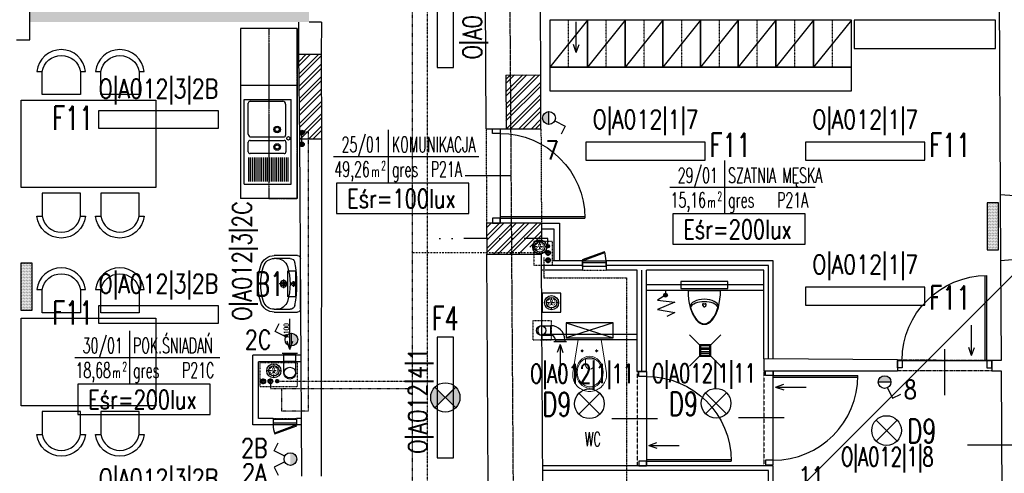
# Model space of a CAD drawing. Header units: inches. Extents: x -281236 to -70395, y 38777 to 102341.
# Tile 49 of 244: x -139685 to -138640, y 42461 to 42943. Entities that reach past the tile are written whole.
import ezdxf
from ezdxf.enums import TextEntityAlignment as Align

# ---------------------------------------------------------------- set-up
doc = ezdxf.new("R2010")
doc.units = ezdxf.units.IN
doc.header["$MEASUREMENT"] = 0
for name, pattern in [('00-inst$0$DASHDOT', [1, 0.5, -0.25, 0, -0.25]), ('CENTER', [2, 1.25, -0.25, 0.25, -0.25]), ('DASHDOT', [1, 0.5, -0.25, 0, -0.25]), ('DASHED', [0.75, 0.5, -0.25]), ('DASHED2', [0.375, 0.25, -0.125]), ('DIVIDE', [31.75, 12.7, -6.35, 0, -6.35, 0, -6.35])]:
    doc.linetypes.add(name, pattern=pattern)
doc.layers.get('0').update_dxf_attribs({"color": 101})
for name, color, linetype in [('Drz---drzwi', 5, 'Continuous'), ('E-90', 6, 'Continuous'), ('E-OPIS-POM', 6, 'Continuous'), ('E35', 6, 'Continuous'), ('Ins-kan', 54, 'Continuous'), ('Ins-went', 141, 'Continuous'), ('Ins-went-opis', 141, 'Continuous'), ('Ins-wod', 152, 'Continuous'), ('Mw-cr-rury', 160, 'DIVIDE'), ('Mw-podejścia', 86, 'Continuous'), ('Mw-wc-rury', 160, 'DASHDOT'), ('Okn---okna', 5, 'Continuous'), ('Os-osie glowne', 8, 'CENTER'), ('piony_K_nr', 240, 'Continuous'), ('Sc-beton-hatch', 86, 'Continuous'), ('Sc-cegla pelna', 32, 'Continuous'), ('Sc-cegla pelna-hatch', 8, 'Continuous'), ('Sc-gazobeton', 45, 'Continuous'), ('Sc-gk', 120, 'Continuous'), ('Sc-gk-hatch', 8, 'Continuous'), ('Sc-nad', 5, 'DASHED2'), ('Sc-nadproza kon', 5, 'DASHED2'), ('stelaż_wc', 64, 'Continuous'), ('W-otwor-strop', 126, 'Continuous'), ('Wyp-grzejniki', 56, 'Continuous'), ('Wyp-kuchnia', 71, 'Continuous'), ('Wyp-meble', 155, 'Continuous'), ('Wyp-sanitar', 131, 'Continuous')]:
    doc.layers.add(name, color=color, linetype=linetype)
doc.styles.add('dwg_opis podstawowy', font='romans.shx', dxfattribs={"width": 0.9})
doc.styles.add('KA wymiar', font='romans.shx', dxfattribs={"width": 0.6})
doc.styles.add('ROMANS', font='romans', dxfattribs={"width": 0.85})
doc.styles.add('TYTUL2', font='ARIAL.TTF')
doc.linetypes.add('BATTING', pattern='A,0.0001,-0.1,[134,ltypeshp.shx,S=0.1,R=0,X=-0.1,Y=0],-0.2,[134,ltypeshp.shx,S=0.1,R=180,X=0.1,Y=0],-0.1', length=0.4001)
pattern_1 = [(45, (0.613, 0), (-6.6291261, 6.6291261), []), (45, (5.032, 0), (-6.6291261, 6.6291261), [])]

# ---------------------------------------------------------------- blocks, each defined once
blk = doc.blocks.new('_kdfjgkfh')
at = {"linetype": 'Continuous'}
for p, q in [((40, 0), (0, 0)), ((0, 0), (0, -50)), ((0, -50), (40, 0)), ((40, -50), (40, 0)), ((0, -50), (40, -50))]:
    blk.add_line(p, q, dxfattribs=at)
at = {"linetype": 'DASHED', "ltscale": 0.2}
blk.add_line((20, 0), (20, -50), dxfattribs=at)
blk = doc.blocks.new('W029')
for points in [[(-53.8, 76.9), (-59, 76.9, -0.895014), (-7.4, 76.9), (-13, 76.9, 0.825539), (-53.7, 76.9), (-53.7, 52.3), (-13, 52.3), (-13, 76.9)], [(8.4, 76.9), (3.1, 76.9, -0.895014), (54.7, 76.9), (49.2, 76.9, 0.825539), (8.4, 76.9), (8.4, 52.3), (49.2, 52.3), (49.2, 76.9)], [(-53.8, -76.9), (-59, -76.9, 0.895014), (-7.4, -76.9), (-13, -76.9, -0.825539), (-53.7, -76.9), (-53.7, -52.3), (-13, -52.3), (-13, -76.9)], [(8.4, -76.9), (3.1, -76.9, 0.895014), (54.7, -76.9), (49.2, -76.9, -0.825539), (8.4, -76.9), (8.4, -52.3), (49.2, -52.3), (49.2, -76.9)]]:
    blk.add_lwpolyline(points, format="xyb")
at = {"linetype": 'Continuous'}
blk.add_lwpolyline([(-71.5, 46.4), (71.5, 46.4), (71.5, -46.4), (-71.5, -46.4), (-71.5, 46.4)], dxfattribs=at)
blk = doc.blocks.new('pow')
for p, q in [((0, 0.523), (0, -0.523)), ((-1.075, 0), (1.78, 0))]:
    blk.add_line(p, q)
at = {"style": 'KA wymiar', "width": 0.6}
for s, height, p in [('2', 0.18, (-0.139, -0.27)), ('m', 0.21, (-0.333, -0.401))]:
    blk.add_text(s, height=height, dxfattribs=at).set_placement(p)
for tag, p in [('01', (-0.131, 0.084)), ('000.00', (-0.364, -0.401))]:
    blk.add_attdef(tag, text='', height=0.3, dxfattribs=at).set_placement(p, align=Align.RIGHT)
for tag, p in [('POMIESZCZENIE', (0.071, 0.084)), ('POSADZKA', (0.071, -0.401))]:
    blk.add_attdef(tag, p, '', height=0.3, dxfattribs=at)
blk = doc.blocks.new('umywalka_60x45')
at = {"ltscale": 25}
for p, q in [((-27, 0), (27, 0)), ((-30, -27.7), (-30, -3)), ((3, -7.5), (-3, -7.5)), ((0, -4.5), (0, -10.5)), ((30, -3), (30, -27.7)), ((-27, -27.7), (-27, -11)), ((4.5, -18), (-4.5, -18)), ((0, -13.5), (0, -22.5)), ((27, -11), (27, -27.7))]:
    blk.add_line(p, q, dxfattribs=at)
for centre, radius in [((0, -7.5), 2), ((0, -18), 3.5), ((0, -18), 2)]:
    blk.add_circle(centre, radius, dxfattribs=at)
for centre, radius, start, end in [((27, -3), 3, 0, 90), ((-27, -3), 3, 90, 180), ((-22, -11), 5, 100.5263, 180), ((0, -129.4), 125.4, 79.4737, 100.5263), ((22, -11), 5, 0, 79.4737), ((-15, -25.3), 12, 107.3129, 180), ((0, -73.4), 62.4, 72.6871, 107.3129), ((15, -25.3), 12, 0, 72.6871), ((-15, -27.7), 15, 180, 252.6871), ((-15, -27.7), 12, 180, 252.6871), ((15, -27.7), 12, 287.3129, 0), ((15, -27.7), 15, 287.3129, 0), ((0, 20.4), 62.4, 252.6871, 287.3129), ((0, 20.4), 65.4, 252.6871, 287.3129)]:
    blk.add_arc(centre, radius, start, end, dxfattribs=at)
blk = doc.blocks.new('_0630_DRZWI_90')
at = {"ltscale": 7}
for p, q in [((5, 8), (5, 98)), ((6.8, 8), (6.8, 98))]:
    blk.add_line(p, q, dxfattribs=at)
at = {"ltscale": 25}
for p, q in [((50, 19.7), (50, -28.9)), ((5, 8), (0, 8)), ((0, 8), (5, 8)), ((0, 0), (0, 8)), ((5, 0), (0, 0)), ((5, 0), (0, 0)), ((95, 8), (5, 8)), ((5, 8), (5, 0)), ((95, 8), (95, 0)), ((100, 8), (95, 8)), ((95, 0), (100, 0)), ((95, 0), (100, 0)), ((100, 0), (100, 8))]:
    blk.add_line(p, q, dxfattribs=at)
at = {"ltscale": 7}
blk.add_arc((5, 8), 90, 0, 90, dxfattribs=at)
blk = doc.blocks.new('_0630_pisuar')
at = {"linetype": 'Continuous'}
for p, q in [((-17.2, 0), (17.2, 0)), ((-1.7, -15.9), (-0.9, -17)), ((-0.9, -14.1), (0.9, -14.1)), ((1.7, -15.9), (0.9, -17))]:
    blk.add_line(p, q, dxfattribs=at)
for centre, start, end in [((-0.9, -15.2), 90, 216.8823), ((0, -16.4), 216.8823, 323.1177), ((0.9, -15.2), 323.1177, 90)]:
    blk.add_arc(centre, 1.09, start, end, dxfattribs=at)
for centre, major_axis, ratio, start_param, end_param in [((0, 0), (0, -36), 0.478823, 4.712389, 7.853982), ((0, -16.8), (-14.9, 0), 0.492275, 3.141593, 6.283185), ((0, -19.3), (-14.9, 0), 0.492275, 3.348063, 6.076813)]:
    blk.add_ellipse(centre, major_axis=major_axis, ratio=ratio, start_param=start_param, end_param=end_param, dxfattribs=at)
blk.add_spline([(-14.9, -16.8), (-6, -32.9), (0, -35.3), (5.9, -32.9), (14.9, -16.8)], degree=3, dxfattribs=at)
blk = doc.blocks.new('_gslkflhklgj')
at = {"linetype": '00-inst$0$DASHDOT', "ltscale": 5}
for p, q in [((7.5, 0), (-7.5, 0)), ((0, -7.5), (0, 7.5))]:
    blk.add_line(p, q, dxfattribs=at)
for radius in [7.5, 5.5]:
    blk.add_circle((0, 0), radius)
blk = doc.blocks.new('0630_STRZAŁKA')
at = {"ltscale": 0.5}
for points in [[(0, 0), (-3, -8.6)], [(0, 0), (0, -32.4)], [(0, 0), (3, -8.6)]]:
    blk.add_lwpolyline(points, dxfattribs=at)
blk = doc.blocks.new('_KOLO_WC_PODWIESZONE')
at = {"lineweight": 0}
for p, q in [((-12.2, 0), (-17.2, -30.7)), ((-12.2, 0), (12.2, 0)), ((12.2, 0), (17.2, -30.7)), ((-8, -12), (-9.4, -12)), ((-8, -12), (-8, -10.5)), ((-8, -12), (-6.5, -12)), ((-8, -12), (-8, -13.4)), ((-3.5, -20.2), (4, -20.2)), ((7.5, -12), (6.1, -12)), ((7.5, -12), (7.5, -10.5)), ((7.5, -12), (9, -12)), ((7.5, -12), (7.5, -13.4)), ((-17.2, -30.7), (-17.8, -35.1)), ((-4.4, -21.5), (-4.4, -26.8)), ((4.9, -21.5), (4.9, -26.8)), ((17.2, -30.7), (17.8, -35.1)), ((-17.8, -35.1), (-17.8, -39.7)), ((-17.8, -39.7), (-17.5, -41.1)), ((-17.5, -41.1), (-17.1, -42.5)), ((17.5, -41.1), (17.1, -42.5)), ((17.8, -39.7), (17.5, -41.1)), ((17.8, -35.1), (17.8, -39.7)), ((-17.1, -42.5), (-16.6, -43.9)), ((-16.6, -43.9), (-16, -45.3)), ((-16, -45.3), (-15.2, -46.6)), ((-15.2, -46.6), (-14.4, -47.8)), ((-14.4, -47.8), (-13.4, -49)), ((-13.4, -49), (-11.8, -50.6)), ((-11.8, -50.6), (-10, -51.9)), ((-10, -51.9), (-8.7, -52.7)), ((10, -51.9), (8.7, -52.7)), ((11.8, -50.6), (10, -51.9)), ((13.4, -49), (11.8, -50.6)), ((14.4, -47.8), (13.4, -49)), ((15.2, -46.6), (14.4, -47.8)), ((16, -45.3), (15.2, -46.6)), ((16.6, -43.9), (16, -45.3)), ((17.1, -42.5), (16.6, -43.9)), ((-8.7, -52.7), (-6.5, -53.8)), ((-6.5, -53.8), (-5.1, -54.2)), ((-5.1, -54.2), (-3, -54.7)), ((-3, -54.7), (-1.5, -54.9)), ((-1.5, -54.9), (0, -55)), ((1.5, -54.9), (0, -55)), ((3, -54.7), (1.5, -54.9)), ((5.1, -54.2), (3, -54.7)), ((6.5, -53.8), (5.1, -54.2)), ((8.7, -52.7), (6.5, -53.8))]:
    blk.add_line(p, q, dxfattribs=at)
for centre, radius, start, end in [((-3.2, -21.4), 1.2, 102.2339, 185.8899), ((3.7, -21.4), 1.2, 354.1101, 77.7661), ((0.3, -26.5), 4.7, 182.8022, 357.1978)]:
    blk.add_arc(centre, radius, start, end, dxfattribs=at)
for major_axis, ratio in [((0, -17), 0.838235), ((0, -15.5), 0.845174)]:
    blk.add_ellipse((0.1, -34.5), major_axis=major_axis, ratio=ratio, dxfattribs=at)
for centre in [(-8, -12), (7.5, -12)]:
    blk.add_ellipse(centre, major_axis=(0.599, 0.599), ratio=1, start_param=5.497787, end_param=11.780972, dxfattribs=at)
blk = doc.blocks.new('_ODWODNIENIE_KRATKA')
for p, q in [((-12, 0), (-22.6, 10.6)), ((0, 0), (10.6, 10.6)), ((-11, -3), (-1, -3)), ((-1, -5), (-11, -5)), ((-11, -7), (-1, -7)), ((-1, -9), (-11, -9)), ((-22.6, -22.6), (-12, -12)), ((10.6, -22.6), (0, -12))]:
    blk.add_line(p, q)
for points in [[(0, -12), (0, 0), (-12, 0), (-12, -12)], [(-1, -11), (-1, -1), (-11, -1), (-11, -11)]]:
    blk.add_lwpolyline(points, close=True)
blk = doc.blocks.new('pion_mały')
at = {"layer": 'Ins-wod'}
for p, q in [((0, 2.1), (0, -2.1)), ((2.1, 0), (-2.1, 0))]:
    blk.add_line(p, q, dxfattribs=at)
for radius in [1.79, 1.4]:
    blk.add_circle((0, 0), radius, dxfattribs=at)
blk = doc.blocks.new('rewizja')
at = {"layer": 'Wyp-meble'}
for p, q in [((-25, 6), (-25, 0)), ((-25, 6), (0, 6)), ((-25, 4), (-25, 2)), ((0, 2), (-25, 2)), ((0, 6), (0, 0)), ((0, 0), (-25, 0))]:
    blk.add_line(p, q, dxfattribs=at)
blk.add_lwpolyline([(-23.2, -9.5), (0.3, -0.9), (0, 0), (-23.5, -8.6)], close=True, dxfattribs=at)
blk.add_arc((0, 0), 25, 180, 202.2924, dxfattribs=at)
blk = doc.blocks.new('pion_woda')
at = {"layer": 'Ins-wod'}
for p, q in [((3, 0), (-3, 0)), ((0, 3), (0, -3))]:
    blk.add_line(p, q, dxfattribs=at)
for radius in [2.55, 2]:
    blk.add_circle((0, 0), radius, dxfattribs=at)
blk = doc.blocks.new('WW_piony')
for name, p in [('pion_mały', (0, 0)), ('pion_woda', (7.2, 0.1)), ('pion_woda', (14.9, 0.1))]:
    blk.add_blockref(name, p)
blk = doc.blocks.new('G_50')
at = {"layer": 'Wyp-grzejniki'}
h = blk.add_hatch(dxfattribs=at)
h.set_pattern_fill('DOTS', color=256, scale=0.5, angle=180, style=0)
h.set_pattern_definition([(180, (77492.90915, -37873.9399), (-0.396875, -0.79375), [0, -0.79375])])
h.paths.add_polyline_path([(0, 0), (-12, 0), (-12, -50), (0, -50)])
blk.add_lwpolyline([(-12, -50), (0, -50), (0, 0), (-12, 0)], close=True, dxfattribs=at)

msp = doc.modelspace()

# ---------------------------------------------------------------- hatches: boundary and pattern name
at = {"layer": 'E35'}
for points in [[(-139123.38, 42845.05, 0.4142136), (-139130.13, 42838.3, 0.4142136), (-139123.38, 42831.55)], [(-139396.78, 42596.43, 0.4142136), (-139390.03, 42603.18, 0.4142136), (-139396.78, 42609.93)], [(-138760.49, 42558.07, 1), (-138773.99, 42558.07)], [(-139397.81, 42483.18, -0.4142136), (-139391.06, 42476.43, -0.4142136), (-139397.81, 42469.68)]]:
    msp.add_hatch(color=256, dxfattribs=at).paths.add_polyline_path(points)
h = msp.add_hatch(color=256, dxfattribs=at)
edge = h.paths.add_edge_path()
edge.add_line((-139233.39, 42541.85), (-139222.39, 42552.85))
edge.add_ellipse((-139233.39, 42541.85), major_axis=(11, 11), ratio=1, start_angle=-90, end_angle=0, ccw=False)
edge.add_line((-139222.39, 42530.85), (-139233.39, 42541.85))
edge = h.paths.add_edge_path()
edge.add_line((-139244.39, 42552.85), (-139233.39, 42541.85))
edge.add_line((-139233.39, 42541.85), (-139244.39, 42530.85))
edge.add_ellipse((-139233.39, 42541.85), major_axis=(11, -11), ratio=1, start_angle=180, end_angle=270, ccw=False)
at = {"layer": 'Ins-kan'}
msp.add_hatch(color=256, dxfattribs=at).paths.add_polyline_path([(-138997.8, 42650.38, -1), (-139001.8, 42650.38, -1)])
at = {"layer": 'Mw-podejścia', "linetype": 'Continuous'}
h = msp.add_hatch(color=256, dxfattribs=at)
edge = h.paths.add_edge_path()
edge.add_arc((-139385.54, 42823.06), 2.36, 180, 540)
h = msp.add_hatch(color=256, dxfattribs=at)
edge = h.paths.add_edge_path()
edge.add_arc((-139385.54, 42810.4), 2.36, 180, 540)
at = {"layer": 'Sc-beton-hatch'}
h = msp.add_hatch(dxfattribs=at)
h.set_pattern_fill('ANSI33', color=256, scale=25, style=0)
h.set_pattern_definition([(45, (0.613, 0), (-4.41941738, 4.41941738), []), (45, (5.0325, 0), (-4.41941738, 4.41941738), [3.125, -1.5625])])
h.paths.add_polyline_path([(-139377.96, 43671.16), (-139393.96, 43671.16), (-139393.96, 43631.16), (-139377.96, 43631.16)])
h.paths.add_polyline_path([(-139377.96, 43476.16), (-139393.96, 43476.16), (-139393.96, 42956.12), (-139673.98, 42956.12), (-139673.98, 42940.12), (-139377.96, 42940.12)])
at = {"layer": 'Sc-cegla pelna-hatch'}
h = msp.add_hatch(dxfattribs=at)
h.set_pattern_fill('ANSI32', color=256, scale=25, style=0)
h.set_pattern_definition(pattern_1)
h.paths.add_polyline_path([(-139365.02, 42906.19), (-139389.12, 42906.19), (-139387.98, 42816.19), (-139364.68, 42816.19), (-139364.68, 42816.19)])
h.paths.add_polyline_path([(-139129.82, 42445.61), (-139167.82, 42445.41), (-139167.84, 42450.41), (-139188, 42450.3), (-139187.47, 42350.3), (-139129.31, 42350.61)])
h.paths.add_polyline_path([(-139168.98, 42826.91), (-139131.91, 42826.91), (-139132.2, 42884.11), (-139169.28, 42883.91)])
h = msp.add_hatch(dxfattribs=at)
h.set_pattern_fill('ANSI32', color=256, scale=25, style=0)
h.set_pattern_definition(pattern_1)
h.paths.add_polyline_path([(-139162.68, 42726.87), (-139189.56, 42726.87), (-139189.35, 42693.91), (-139162.46, 42693.91)])
edge = h.paths.add_edge_path()
edge.add_line((-139139.51, 42707.16), (-139131.29, 42707.16))
edge.add_line((-139131.29, 42707.16), (-139131.4, 42726.87))
edge.add_line((-139131.4, 42726.87), (-139162.68, 42726.87))
edge.add_line((-139162.68, 42726.87), (-139162.46, 42693.91))
edge.add_line((-139162.46, 42693.91), (-139151.35, 42693.91))
edge.add_arc((-139143.85, 42693.8), 7.5, 54.66438, 179.14033, ccw=False)
edge.add_line((-139139.51, 42699.91), (-139139.51, 42707.16))

# ---------------------------------------------------------------- linework, layer by layer
at = {"color": 1, "linetype": 'Continuous', "lineweight": -2}
for p, q in [((-139121.64, 42617.94), (-139121.64, 42607.94)), ((-139404.64, 42580.07), (-139392.14, 42580.07))]:
    msp.add_line(p, q, dxfattribs=at)
at = {"color": 4, "linetype": 'Continuous'}
msp.add_line((-139116.64, 42602.94), (-139116.64, 42600.94), dxfattribs=at)
at = {"layer": 'E35'}
for p, q in [((-139418.2, 41884.57), (-138420.28, 42882.49)), ((-139123.38, 42831.55), (-139123.38, 42845.05)), ((-139117.35, 42835.28), (-139106.31, 42829.76)), ((-139106.31, 42829.76), (-139110.58, 42821.22)), ((-139413.85, 42611.73), (-139409.58, 42620.26)), ((-139402.82, 42606.2), (-139413.85, 42611.73)), ((-139396.78, 42596.43), (-139396.78, 42609.93)), ((-138760.49, 42558.07), (-138773.99, 42558.07)), ((-139222.39, 42530.85), (-139244.39, 42552.85)), ((-139244.39, 42530.85), (-139222.39, 42552.85)), ((-138957.26, 42524.44), (-138934.99, 42546.71)), ((-138957.26, 42546.71), (-138934.99, 42524.44)), ((-138764.21, 42552.03), (-138758.69, 42541)), ((-139091.7, 42524), (-139069.43, 42546.27)), ((-139091.7, 42546.27), (-139069.43, 42524)), ((-138758.69, 42541), (-138750.15, 42545.27)), ((-138776.31, 42495.55), (-138754.03, 42517.82)), ((-138776.31, 42517.82), (-138754.03, 42495.55)), ((-139414.88, 42484.98), (-139410.61, 42493.51)), ((-139403.85, 42479.45), (-139414.88, 42484.98)), ((-138533.55, 42491.27), (-138679.23, 42491.27)), ((-139403.85, 42473.41), (-139414.88, 42467.88)), ((-139414.88, 42467.88), (-139410.61, 42459.34))]:
    msp.add_line(p, q, dxfattribs=at)
at = {"layer": 'E35', "linetype": 'Continuous', "ltscale": 0.3}
msp.add_line((-139243.76, 42531.48), (-139223.02, 42552.22), dxfattribs=at)
at = {"layer": 'E35'}
for points in [[(-139241.89, 43019.78), (-139241.89, 42891.78), (-139224.89, 42891.78), (-139224.89, 43019.78)], [(-139601.1, 42846.29), (-139474.5, 42846.29), (-139474.5, 42827.29), (-139601.1, 42827.29)], [(-139084.24, 42793.72), (-138957.64, 42793.72), (-138957.64, 42812.72), (-139084.24, 42812.72)], [(-138851.06, 42793.72), (-138724.46, 42793.72), (-138724.46, 42812.72), (-138851.06, 42812.72)], [(-139400.57, 42676.16), (-139392.29, 42676.16), (-139392.29, 42648.46), (-139400.57, 42648.46)], [(-138851.06, 42639.82), (-138724.46, 42639.82), (-138724.46, 42658.82), (-138851.06, 42658.82)], [(-139601.1, 42639.43), (-139474.5, 42639.43), (-139474.5, 42620.43), (-139601.1, 42620.43)], [(-139241.89, 42605.86), (-139241.89, 42477.86), (-139224.89, 42477.86), (-139224.89, 42605.86)]]:
    msp.add_lwpolyline(points, close=True, dxfattribs=at)
at = {"layer": 'E35', "linetype": 'Continuous', "ltscale": 0.3, "elevation": 540.74}
msp.add_lwpolyline([(-139348.71, 42737.01), (-139208.37, 42737.01), (-139208.37, 42769.29), (-139348.71, 42769.29)], close=True, dxfattribs=at)
at = {"layer": 'E35', "linetype": 'Continuous', "ltscale": 0.3}
for points in [[(-138991.98, 42704.35), (-138851.64, 42704.35), (-138851.64, 42736.63), (-138991.98, 42736.63)], [(-139623.44, 42523.7), (-139483.11, 42523.7), (-139483.11, 42555.98), (-139623.44, 42555.98)]]:
    msp.add_lwpolyline(points, close=True, dxfattribs=at)
at = {"layer": 'E35'}
for centre, radius in [((-139123.38, 42838.3), 6.75), ((-139396.78, 42603.18), 6.75), ((-139233.39, 42541.85), 15.55), ((-138767.24, 42558.07), 6.75), ((-139080.56, 42535.14), 15.75), ((-138946.12, 42535.58), 15.75), ((-138765.17, 42506.68), 15.75), ((-139397.81, 42476.43), 6.75)]:
    msp.add_circle(centre, radius, dxfattribs=at)
at = {"layer": 'Ins-kan'}
msp.add_lwpolyline([(-138999.8, 42655.38), (-138999.8, 42650.38), (-139008.28, 42645.08), (-138989.8, 42642.81), (-139008.28, 42635.21), (-138989.8, 42631.89), (-138998.31, 42627.61)], dxfattribs=at)
msp.add_circle((-138999.8, 42650.38), 2, dxfattribs=at)
at = {"layer": 'Ins-went'}
for p, q in [((-139131.64, 42617.94), (-139121.64, 42617.94)), ((-139121.64, 42617.94), (-139121.64, 42607.94)), ((-139131.64, 42607.94), (-139121.64, 42607.94)), ((-139104.89, 42600.94), (-139118.39, 42600.94)), ((-139116.64, 42602.94), (-139106.64, 42602.94)), ((-139106.64, 42602.94), (-139106.64, 42600.94)), ((-139406.39, 42588.87), (-139390.39, 42588.87)), ((-139404.64, 42580.07), (-139404.64, 42588.87)), ((-139392.14, 42580.07), (-139392.14, 42588.87)), ((-139392.14, 42586.87), (-139404.64, 42586.87)), ((-139404.64, 42567.57), (-139404.64, 42580.07)), ((-139392.14, 42580.07), (-139404.64, 42580.07)), ((-139392.14, 42567.57), (-139392.14, 42580.07))]:
    msp.add_line(p, q, dxfattribs=at)
for centre, radius in [((-139131.64, 42612.94), 5), ((-139398.39, 42567.57), 6.25)]:
    msp.add_circle(centre, radius, dxfattribs=at)
for radius in [15, 5]:
    msp.add_arc((-139121.64, 42602.94), radius, 0, 90, dxfattribs=at)
for centre, major_axis in [((-139131.64, 42612.94), (0, -5)), ((-139398.39, 42567.57), (6.25, 0))]:
    msp.add_ellipse(centre, major_axis=major_axis, ratio=0.75, start_param=3.1415927, end_param=6.2831853, dxfattribs=at)
at = {"layer": 'Mw-cr-rury', "ltscale": 0.03}
for p, q in [((-139252.46, 42091.96, 540.74), (-139252.46, 43105.95, 540.74)), ((-139409.68, 42559.06), (-139252.46, 42559.06, 592.42))]:
    msp.add_line(p, q, dxfattribs=at)
at = {"layer": 'Mw-cr-rury', "ltscale": 2}
for p, q in [((-139124.5, 42710.47), (-139252.46, 42710.47, 540.74)), ((-139124.49, 42703.75), (-139124.5, 42710.47))]:
    msp.add_line(p, q, dxfattribs=at)
at = {"layer": 'Mw-cr-rury', "color": 60, "ltscale": 0.7}
msp.add_line((-139131.1, 42608.32), (-139131.1, 42602.46), dxfattribs=at)
at = {"layer": 'Mw-podejścia'}
msp.add_line((-139385.54, 42810.4), (-139385.54, 42823.06), dxfattribs=at)
at = {"layer": 'Mw-podejścia', "linetype": 'Continuous'}
for centre in [(-139385.54, 42823.06), (-139385.54, 42810.4)]:
    msp.add_circle(centre, 2.36, dxfattribs=at)
at = {"layer": 'Mw-wc-rury'}
for p, q in [((-139268.39, 42129.21, 540.74), (-139268.39, 43202.26, 540.74)), ((-139384.84, 42823.57), (-139378.89, 42823.57)), ((-139378.89, 42823.57), (-139378.89, 42527.27)), ((-139418.97, 42556.93), (-139418.97, 42551.39)), ((-139418.97, 42551.39, -199.49), (-139268.39, 42551.39, 447.12)), ((-139406.78, 42527.27), (-139406.78, 42551.39)), ((-139378.89, 42527.27), (-139406.78, 42527.27))]:
    msp.add_line(p, q, dxfattribs=at)
at = {"layer": 'Mw-wc-rury', "ltscale": 3}
msp.add_line((-139126.62, 42695.17), (-139268.39, 42695.17, 540.74), dxfattribs=at)
at = {"layer": 'Mw-wc-rury', "ltscale": 0.8}
for p, q in [((-139129.01, 42690.31), (-139129.01, 42668.76)), ((-139129.01, 42668.76), (-139041.06, 42668.76)), ((-139041.06, 42668.76), (-139041.06, 42314.13))]:
    msp.add_line(p, q, dxfattribs=at)
at = {"layer": 'Okn---okna'}
msp.add_line((-138644.66, 42756.88), (-138644.23, 42686.88), dxfattribs=at)
at = {"layer": 'Os-osie glowne'}
msp.add_line((-139147.35, 40431.76), (-139175.75, 44583.07), dxfattribs=at)
at = {"layer": 'Sc-cegla pelna'}
for p, q in [((-139190.2, 42826.8), (-139193, 43377.16)), ((-138646.23, 43096.89), (-138644.66, 42756.88)), ((-139674.48, 42921.12), (-139674.48, 42956.12)), ((-139132.2, 42884.11), (-139132.56, 42956.12)), ((-139389.28, 42940.12), (-139389.12, 42906.19)), ((-139364.95, 42940.12), (-139377.96, 42940.12)), ((-139364.95, 42940.12), (-139365.02, 42906.19)), ((-139688.59, 42921.12), (-139674.48, 42921.12)), ((-139389.12, 42906.19), (-139365.02, 42906.19)), ((-139169.28, 42883.91), (-139132.28, 42884.11)), ((-139169.28, 42883.91), (-139168.98, 42826.91)), ((-139190.2, 42826.8), (-139168.98, 42826.91)), ((-139387.98, 42816.19), (-139364.68, 42816.19)), ((-139387.98, 42816.19), (-139385.89, 42458.19)), ((-139364.68, 42816.19), (-139365.15, 42458.19)), ((-139189.35, 42693.91), (-139131.24, 42693.91)), ((-139188, 42450.3), (-139189.35, 42693.91)), ((-139130.81, 42621.11), (-139131.23, 42693.91)), ((-138618.77, 42689.01), (-138644.23, 42686.88)), ((-138644.23, 42686.88), (-138643.66, 42581.1)), ((-139130.52, 42570.16), (-139130.81, 42621.11)), ((-138895.51, 42582.68), (-138895.51, 42570.16)), ((-138753.6, 42581.79), (-138753.6, 42570.16)), ((-138653.6, 42581.17), (-138653.6, 42570.16)), ((-139129.82, 42445.61), (-139130.52, 42570.16)), ((-138895.51, 42570.16), (-138753.6, 42570.16)), ((-138653.6, 42570.16), (-138643.6, 42570.16)), ((-138643.6, 42570.16), (-138642.37, 42342.17))]:
    msp.add_line(p, q, dxfattribs=at)
for points in [[(-138582.59, 42753.21), (-138619.14, 42753.01), (-138619.16, 42755.01), (-138644.66, 42756.88)], [(-138753.6, 42581.79), (-138895.51, 42582.68)], [(-138643.66, 42581.1), (-138653.6, 42581.17)]]:
    msp.add_lwpolyline(points, dxfattribs=at)
at = {"layer": 'Sc-gazobeton'}
for p, q in [((-139131.91, 42826.91), (-139132.2, 42884.11)), ((-139168.98, 42826.91), (-139131.91, 42826.91)), ((-139131.4, 42726.87), (-139189.56, 42726.87)), ((-139189.56, 42726.87), (-139189.35, 42693.91)), ((-139131.4, 42726.87), (-139131.29, 42707.16)), ((-139131.29, 42707.16), (-139139.51, 42707.16)), ((-139139.51, 42707.16), (-139139.51, 42693.91))]:
    msp.add_line(p, q, dxfattribs=at)
for points in [[(-139389.12, 42906.19), (-139387.98, 42816.19)], [(-139365.02, 42906.19), (-139364.68, 42816.19)]]:
    msp.add_lwpolyline(points, dxfattribs=at)
at = {"layer": 'Sc-gk'}
for p, q in [((-139131.4, 42726.87), (-139112.4, 42726.87)), ((-139112.4, 42726.87), (-139112.4, 42686.88)), ((-139131.36, 42720.87), (-139118.4, 42720.87)), ((-139118.4, 42720.87), (-139118.4, 42686.88)), ((-139087.78, 42686.88), (-139119.51, 42686.88)), ((-139087.78, 42686.88), (-139087.78, 42676.88)), ((-138885.51, 42686.88), (-139062.78, 42686.88)), ((-139062.78, 42686.88), (-139062.78, 42676.88)), ((-138885.51, 42582.62), (-138885.51, 42686.88)), ((-139087.78, 42676.88), (-139131.13, 42676.88)), ((-139029.95, 42676.88), (-139062.78, 42676.88)), ((-139029.95, 42603.11), (-139029.95, 42676.88)), ((-138895.51, 42676.88), (-139019.95, 42676.88)), ((-139019.95, 42569.17), (-139019.95, 42676.88)), ((-138895.51, 42582.68), (-138895.51, 42676.88)), ((-138895.51, 42661.38), (-139019.95, 42661.38)), ((-138895.51, 42655.38), (-139019.95, 42655.38)), ((-139130.7, 42609.11), (-139029.95, 42609.11)), ((-139130.7, 42603.11), (-139029.95, 42603.11)), ((-139029.95, 42569.17), (-139029.95, 42603.11)), ((-139386.64, 42586.57), (-139437.75, 42586.57)), ((-139437.75, 42512.57), (-139437.75, 42586.57)), ((-139386.6, 42579.57), (-139431.75, 42579.57)), ((-139431.75, 42519.57), (-139431.75, 42579.57)), ((-139019.95, 42569.17), (-139029.95, 42569.17)), ((-139416.25, 42519.57), (-139431.75, 42519.57)), ((-139416.25, 42519.57), (-139428.25, 42519.57)), ((-139416.25, 42519.57), (-139416.25, 42512.57)), ((-139386.25, 42519.57), (-139391.25, 42519.57)), ((-139386.25, 42519.57), (-139391.25, 42519.57)), ((-139391.25, 42519.57), (-139391.25, 42512.57)), ((-139416.25, 42512.57), (-139437.75, 42512.57)), ((-139416.25, 42512.57), (-139434.25, 42512.57)), ((-139386.21, 42512.57), (-139391.25, 42512.57)), ((-139386.21, 42512.57), (-139391.25, 42512.57)), ((-138885.51, 42469.17), (-139129.95, 42469.17)), ((-138885.51, 42415.17), (-138885.51, 42469.17))]:
    msp.add_line(p, q, dxfattribs=at)
at = {"layer": 'Sc-gk', "linetype": 'DASHED2', "ltscale": 0.3}
for p, q in [((-139087.78, 42686.88), (-139062.78, 42686.88)), ((-139087.78, 42676.88), (-139062.78, 42676.88)), ((-139416.25, 42519.57), (-139391.25, 42519.57))]:
    msp.add_line(p, q, dxfattribs=at)
at = {"layer": 'Sc-gk-hatch', "linetype": 'BATTING', "ltscale": 0.22}
msp.add_line((-139087.78, 42681.88), (-139131.19, 42681.88), dxfattribs=at)
at = {"layer": 'Sc-gk-hatch', "linetype": 'BATTING', "ltscale": 0.23}
for p, q in [((-138890.51, 42681.88), (-139062.78, 42681.88)), ((-139024.95, 42569.17), (-139024.95, 42676.88)), ((-138890.51, 42582.62), (-138890.51, 42681.88)), ((-138890.51, 42464.17), (-139129.95, 42464.17)), ((-138890.51, 42415.17), (-138890.51, 42464.17))]:
    msp.add_line(p, q, dxfattribs=at)
at = {"layer": 'Sc-nad', "ltscale": 4}
for p, q in [((-138753.6, 42581.79), (-138653.6, 42581.17)), ((-138653.6, 42570.16), (-138753.6, 42570.16))]:
    msp.add_line(p, q, dxfattribs=at)
at = {"layer": 'Sc-nad'}
for p, q in [((-139029.95, 42569.17), (-139029.95, 42469.17)), ((-138895.51, 42570.16), (-138895.51, 42469.17))]:
    msp.add_line(p, q, dxfattribs=at)
at = {"layer": 'Sc-nadproza kon', "linetype": 'DASHDOT', "ltscale": 0.5}
for points in [[(-139190.2, 42826.8), (-139189.56, 42726.87)], [(-139131.91, 42826.91), (-139131.4, 42726.87)]]:
    msp.add_lwpolyline(points, dxfattribs=at)
at = {"layer": 'stelaż_wc', "ltscale": 5}
for p, q in [((-139105.32, 42621.11), (-139055.32, 42605.11)), ((-139055.32, 42621.11), (-139105.32, 42605.11))]:
    msp.add_line(p, q, dxfattribs=at)
for points in [[(-138983.6, 42657.38), (-138933.6, 42657.38), (-138933.6, 42664.88), (-138983.6, 42664.88)], [(-139105.32, 42605.11), (-139055.32, 42605.11), (-139055.32, 42621.11), (-139105.32, 42621.11)]]:
    msp.add_lwpolyline(points, close=True, dxfattribs=at)
at = {"layer": 'W-otwor-strop', "linetype": 'DASHED2', "ltscale": 0.3}
for points in [[(-139119.51, 42707.16), (-139139.51, 42707.16), (-139139.51, 42682.16), (-139119.51, 42682.16)], [(-139140.66, 42602.92), (-139120.66, 42602.92), (-139120.66, 42622.92), (-139140.66, 42622.92)], [(-139390.39, 42578.57), (-139430.39, 42578.57), (-139430.39, 42553.57), (-139390.39, 42553.57)]]:
    msp.add_lwpolyline(points, close=True, dxfattribs=at)
at = {"layer": 'W-otwor-strop', "linetype": 'Continuous'}
msp.add_lwpolyline([(-139130.66, 42632.36), (-139110.66, 42632.36), (-139110.66, 42652.36), (-139130.66, 42652.36)], close=True, dxfattribs=at)
at = {"layer": 'Wyp-kuchnia', "color": 155}
for p, q in [((-139447.02, 42768.04), (-139447.02, 42858.04)), ((-139447.02, 42858.04), (-139397.02, 42858.04)), ((-139442.52, 42821.22), (-139442.52, 42854.04)), ((-139440.52, 42856.04), (-139405.83, 42856.04)), ((-139402.83, 42853.04), (-139402.83, 42820.22)), ((-139397.02, 42768.04), (-139397.02, 42858.04)), ((-139439.52, 42818.22), (-139404.83, 42818.22)), ((-139442.52, 42802.54), (-139442.52, 42812.54)), ((-139440.52, 42814.54), (-139404.52, 42814.54)), ((-139402.52, 42812.54), (-139402.52, 42802.54)), ((-139404.52, 42800.54), (-139440.52, 42800.54)), ((-139442.02, 42771.04), (-139442.02, 42796.54)), ((-139440.02, 42771.04), (-139440.02, 42796.54)), ((-139438.02, 42771.04), (-139438.02, 42796.54)), ((-139436.02, 42771.04), (-139436.02, 42796.54)), ((-139434.02, 42771.04), (-139434.02, 42796.54)), ((-139432.02, 42771.04), (-139432.02, 42796.54)), ((-139430.02, 42771.04), (-139430.02, 42796.54)), ((-139428.02, 42771.04), (-139428.02, 42796.54)), ((-139426.02, 42771.04), (-139426.02, 42796.54)), ((-139424.02, 42771.04), (-139424.02, 42796.54)), ((-139422.02, 42771.04), (-139422.02, 42796.54)), ((-139420.02, 42771.04), (-139420.02, 42796.54)), ((-139418.02, 42771.04), (-139418.02, 42796.54)), ((-139416.02, 42771.04), (-139416.02, 42796.54)), ((-139414.02, 42771.04), (-139414.02, 42796.54)), ((-139412.02, 42771.04), (-139412.02, 42796.54)), ((-139410.02, 42771.04), (-139410.02, 42796.54)), ((-139408.02, 42771.04), (-139408.02, 42796.54)), ((-139406.02, 42771.04), (-139406.02, 42796.54)), ((-139404.02, 42771.04), (-139404.02, 42796.54)), ((-139402.02, 42771.04), (-139402.02, 42796.54)), ((-139400.02, 42771.04), (-139400.02, 42796.54)), ((-139447.02, 42768.04), (-139397.02, 42768.04))]:
    msp.add_line(p, q, dxfattribs=at)
for centre, radius in [((-139411.85, 42826.23), 3.5), ((-139411.85, 42826.23), 2.25), ((-139399.89, 42816.73), 1.82), ((-139411.85, 42807.59), 3.5), ((-139411.85, 42807.59), 2.25)]:
    msp.add_circle(centre, radius, dxfattribs=at)
for centre, radius, start, end in [((-139440.52, 42854.04), 2, 90, 180), ((-139405.83, 42853.04), 3, 0, 90), ((-139439.52, 42821.22), 3, 180, 270), ((-139404.83, 42820.22), 2, 270, 0), ((-139440.52, 42812.54), 2, 90, 180), ((-139404.52, 42812.54), 2, 0, 90), ((-139440.52, 42802.54), 2, 180, 270), ((-139404.52, 42802.54), 2, 270, 0)]:
    msp.add_arc(centre, radius, start, end, dxfattribs=at)
at = {"layer": 'Wyp-meble'}
for p, q in [((-139390.63, 42933.15), (-139450.63, 42933.15)), ((-139450.63, 42933.15), (-139450.63, 42753.04)), ((-139390.63, 42933.15), (-139390.63, 42753.04)), ((-139450.63, 42873.04), (-139390.63, 42873.04)), ((-139390.63, 42753.04), (-139450.63, 42753.04))]:
    msp.add_line(p, q, dxfattribs=at)
at = {"layer": 'Wyp-meble', "linetype": 'DASHED2', "ltscale": 0.5}
msp.add_lwpolyline([(-139390.63, 42753.04), (-139390.63, 42933.15), (-139420.63, 42933.15), (-139420.63, 42753.04)], close=True, dxfattribs=at)
at = {"layer": 'Wyp-meble'}
for points in [[(-138799.62, 42942.12), (-138799.62, 42912.12), (-138649.62, 42912.12), (-138649.62, 42942.12)], [(-139122.55, 42892.12), (-139122.55, 42867.12), (-138802.55, 42867.12), (-138802.55, 42892.12)]]:
    msp.add_lwpolyline(points, close=True, dxfattribs=at)

# ---------------------------------------------------------------- block references
for name, p in [('G_50', (-138646.28, 42748.38)), ('rewizja', (-139391.25, 42512.57))]:
    msp.add_blockref(name, p)
for name, p, rotation in [('WW_piony', (-139124.49, 42702.35), 270), ('rewizja', (-139087.78, 42686.88), 180), ('pion_woda', (-139426.71, 42558.9), 270), ('pion_woda', (-139418.97, 42558.93), 270), ('pion_mały', (-139411.77, 42559.06), 270)]:
    msp.add_blockref(name, p, dxfattribs=dict(rotation=rotation))
at = {"layer": 'Drz---drzwi', "xscale": -1, "rotation": 270}
for p in [(-139183.37, 42726.87), (-139027.95, 42469.17)]:
    msp.add_blockref('_0630_DRZWI_90', p, dxfattribs=at)
at = {"layer": 'Drz---drzwi', "xscale": -1}
msp.add_blockref('_0630_DRZWI_90', (-138653.6, 42573.17), dxfattribs=at)
at = {"layer": 'Drz---drzwi', "rotation": 270}
msp.add_blockref('_0630_DRZWI_90', (-138893.51, 42570.16), dxfattribs=at)
at = {"layer": 'E-OPIS-POM', "xscale": 54, "yscale": 54, "zscale": 54}
for p, values in [((-139293.91, 42797.52, 540.74), {'000.00': '49,26', '01': '25/01', 'POMIESZCZENIE': 'KOMUNIKACJA', 'POSADZKA': 'gres  P21A'}), ((-138937.18, 42764.86), {'000.00': '15,16', '01': '29/01', 'POMIESZCZENIE': 'SZATNIA MĘSKA', 'POSADZKA': 'gres   P21A'}), ((-139568.65, 42584.22), {'000.00': '18,68', '01': '30/01', 'POMIESZCZENIE': 'POK.ŚNIADAŃ', 'POSADZKA': 'gres   P21C'})]:
    msp.add_blockref('pow', p, dxfattribs=at).add_auto_attribs(values)
at = {"layer": 'Ins-kan'}
for name, p in [('_gslkflhklgj', (-139133.13, 42701.52)), ('_gslkflhklgj', (-139120.66, 42642.36)), ('_ODWODNIENIE_KRATKA', (-138951.72, 42597.53)), ('_gslkflhklgj', (-139415.39, 42570.06))]:
    msp.add_blockref(name, p, dxfattribs=at)
at = {"layer": 'Ins-went-opis'}
for p, rotation in [((-139094.41, 42907.88, -2150), 180), ((-139398.39, 42592.83), 180), ((-138674.96, 42586.15), 180), ((-138882.85, 42552.8), 90), ((-139017.59, 42490.91), 90)]:
    msp.add_blockref('0630_STRZAŁKA', p, dxfattribs=dict(at, rotation=rotation))
msp.add_blockref('0630_STRZAŁKA', (-139111.64, 42597.94), dxfattribs=at)
at = {"layer": 'Wyp-grzejniki'}
msp.add_blockref('G_50', (-139671.78, 42684.39), dxfattribs=at)
at = {"layer": 'Wyp-meble', "rotation": 180}
for name, p in [('_kdfjgkfh', (-139082.55, 42892.12)), ('_kdfjgkfh', (-139042.55, 42892.12)), ('_kdfjgkfh', (-139002.55, 42892.12)), ('_kdfjgkfh', (-138962.55, 42892.12)), ('_kdfjgkfh', (-138922.55, 42892.12)), ('_kdfjgkfh', (-138882.55, 42892.12)), ('_kdfjgkfh', (-138842.55, 42892.12)), ('_kdfjgkfh', (-138802.55, 42892.12)), ('W029', (-139612.04, 42810.9)), ('W029', (-139612.04, 42579.35))]:
    msp.add_blockref(name, p, dxfattribs=at)
at = {"layer": 'Wyp-sanitar', "xscale": -1, "rotation": 270}
msp.add_blockref('umywalka_60x45', (-139387.18, 42662.31), dxfattribs=at)
at = {"layer": 'Wyp-sanitar'}
for name, p in [('_0630_pisuar', (-138958.6, 42655.38)), ('_KOLO_WC_PODWIESZONE', (-139080.32, 42603.11))]:
    msp.add_blockref(name, p, dxfattribs=at)

# ---------------------------------------------------------------- texts
at = {"layer": 'E-90', "style": 'ROMANS'}
for s, rotation, width, p in [('O|A012|4|1', 90, 0.8, (-139203.34, 42956.85)), ('O|A012|3|2B', 360, 0.8, (-139537.8, 42867.94)), ('O|A012|1|7', 0, 0.8, (-139020.94, 42835.35)), ('O|A012|1|7', 0, 0.8, (-138787.76, 42835.35)), ('7', 360, 0.8, (-139120.02, 42804.14)), ('Eśr=100lux', 360, 0.75, (-139280.05, 42752.85, 540.74)), ('O|A012|3|2C', 90, 0.8, (-139447.77, 42686.58)), ('Eśr=200lux', 360, 0.75, (-138923.32, 42720.19)), ('O|A012|1|7', 0, 0.8, (-138787.76, 42681.45)), ('O|A012|3|2B', 360, 0.8, (-139537.8, 42661.09)), ('2C', 0, 0.8, (-139432.04, 42603.18)), ('O|A012|4|1', 90, 0.8, (-139261.17, 42538.39)), ('O|A012|1|11', 0, 0.7, (-139088.29, 42565.66)), ('O|A012|1|11', 0, 0.7, (-138958.97, 42566.1)), ('8', 0, 0.8, (-138739.94, 42550.18)), ('Eśr=200lux', 360, 0.75, (-139554.79, 42539.55)), ('2B', 0, 0.8, (-139436.09, 42488.18)), ('O|A012|1|8', 0, 0.7, (-138764.36, 42477.46)), ('2A', 0, 0.8, (-139436.09, 42461.37)), ('O|A012|3|2B', 360, 0.8, (-139537.8, 42454.43)), ('11', 360, 0.8, (-138845.12, 42458.08))]:
    msp.add_text(s, height=20, rotation=rotation, dxfattribs=dict(at, width=width)).set_placement(p, align=Align.MIDDLE)
at = {"layer": 'E-OPIS-POM', "style": 'dwg_opis podstawowy', "width": 0.6}
msp.add_text('WC ', height=15, dxfattribs=at).set_placement((-139073.76, 42497.55), align=Align.MIDDLE_CENTER)
at = {"layer": 'E35', "style": 'ROMANS', "width": 0.7}
for s, p in [('F11', (-139628.68, 42838.38)), ('F11', (-138931.06, 42809.58)), ('F11', (-138697.88, 42809.58)), ('B1', (-139419.96, 42662.24)), ('F11', (-138697.88, 42647.72)), ('F11', (-139628.68, 42631.53)), ('F4', (-139233.44, 42625.81)), ('D9', (-139114.93, 42534.57)), ('D9', (-138980.49, 42535.01)), ('D9', (-138727.59, 42506.12))]:
    msp.add_text(s, height=25, dxfattribs=at).set_placement(p, align=Align.MIDDLE)
at = {"layer": 'Ins-went', "style": 'ROMANS', "width": 0.85}
msp.add_text('%%C100', height=5, rotation=90, dxfattribs=at).set_placement((-139399.61, 42605.21, 0))
at = {"layer": 'piony_K_nr', "style": 'TYTUL2', "width": 0.9}
for s, p in [('29', (-139137.8, 42698.61, -76.7)), ('29', (-139125.32, 42639.45, -76.7)), ('30', (-139420.06, 42567.15, -76.7))]:
    msp.add_text(s, height=6.5, dxfattribs=at).set_placement(p)

doc.saveas('drawing.dxf')
